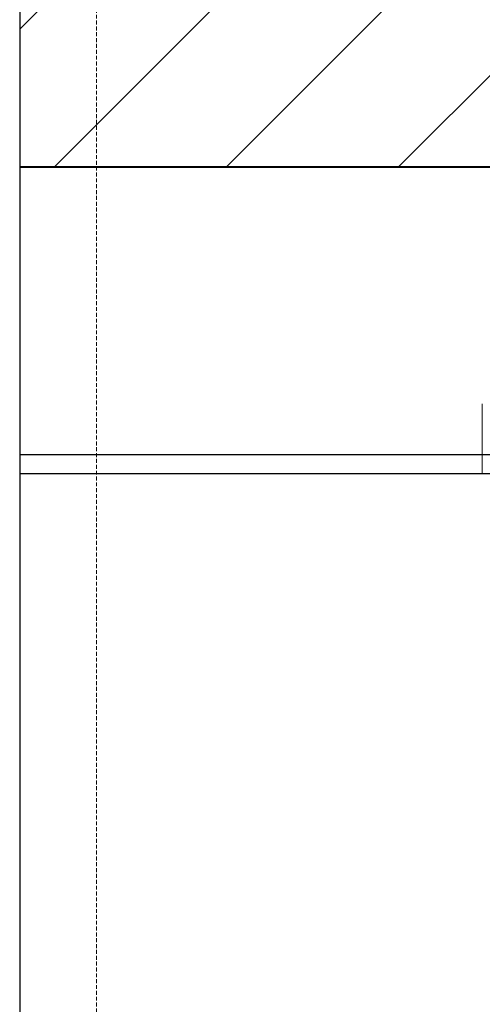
# Model space of a CAD drawing. Header units: millimetres. Extents: x -1893473 to 1546619, y -568027 to 942944.
# Tile 165 of 256: x 166967 to 167268, y -496225 to -495583. Entities that reach past the tile are written whole.
import ezdxf
from ezdxf.enums import TextEntityAlignment as Align

# ---------------------------------------------------------------- set-up
doc = ezdxf.new("R2010")
doc.units = ezdxf.units.MM
doc.header["$LTSCALE"] = 0.2
doc.linetypes.add('HIDDEN', pattern=[9.525, 6.35, -3.175])
doc.layers.get('0').update_dxf_attribs({"lineweight": 0})
for name, color, linetype, lineweight in [('!! 0_ Istn-sciany', 7, 'Continuous', 30), ('!! 0_Istn-cienka', 4, 'Continuous', 9), ('!! 0_Opis_pom', 9, 'Continuous', 13), ('!! 1_hatch projektowane ściany', 4, 'Continuous', 5), ('!! 1_OPIS POM NOWE', 140, 'Continuous', 5), ('!! 1_PROJ Sciany', 2, 'Continuous', 40), ('P-Opis nadproża', 150, 'Continuous', 9)]:
    doc.layers.add(name, color=color, linetype=linetype, lineweight=lineweight)
doc.layers.add('!! 1_zabudowa GK', color=33, linetype='Continuous')
doc.layers.add('!!_@ wypos sanit nd', color=7, linetype='Continuous', lineweight=0, plot=False)
doc.layers.add('Powierzchnia', color=140, linetype='Continuous', lineweight=5, plot=False)
doc.styles.add('ARIAL', font='tahoma.ttf')

# ---------------------------------------------------------------- blocks, each defined once
blk = doc.blocks.new('A$C4ebe9e89')
blk.add_lwpolyline([(0.20099, 0.05547), (0.20099, 0.01048)])
blk = doc.blocks.new('A$C2EB40A8D')
at = {"layer": '!! 1_hatch projektowane ściany'}
h = blk.add_hatch(dxfattribs=at)
h.set_pattern_fill('ANSI31', color=256, scale=25)
h.set_pattern_definition([(45, (-604946.8, 1976053.4), (-56.1266008, 56.1266008), [])])
h.paths.add_polyline_path([(3298.87011, -1277.48603), (6407.5648, -1277.48603), (6407.5648, -1157.48603), (3298.87011, -1157.48603)])
at = {"layer": '!! 0_ Istn-sciany'}
blk.add_lwpolyline([(3298.87011, -232.48603), (3298.87011, -4892.48603)], dxfattribs=at)
at = {"layer": '!! 0_Istn-cienka', "linetype": 'HIDDEN', "ltscale": 2}
blk.add_lwpolyline([(3348.87011, 2357.51397), (3348.87011, -3342.48603)], dxfattribs=at)
at = {"layer": '!! 1_hatch projektowane ściany'}
blk.add_lwpolyline([(3298.87011, -1277.48603), (6407.5648, -1277.48603), (6407.5648, -1157.48603), (3298.87011, -1157.48603)], close=True, dxfattribs=at)
at = {"layer": '!! 1_PROJ Sciany'}
blk.add_lwpolyline([(6407.5648, -1277.48603), (3298.87011, -1277.48603)], dxfattribs=at)
at = {"layer": '!! 1_zabudowa GK'}
for points in [[(6407.5648, -1464.98603), (3298.87011, -1464.98603)], [(6407.5648, -1477.48603), (3298.87011, -1477.48603)]]:
    blk.add_lwpolyline(points, dxfattribs=at)
at = {"layer": 'Powierzchnia'}
blk.add_lwpolyline([(9048.87011, -2387.48603), (6407.5648, -2387.48603), (6407.5648, -1277.48603), (3298.87011, -1277.48603), (3298.87011, -4092.48603), (9048.87011, -4092.48603)], close=True, dxfattribs=at)
at = {"layer": '!!_@ wypos sanit nd', "xscale": -1000, "yscale": 1000, "zscale": 1000}
blk.add_blockref('A$C4ebe9e89', (3801.52528, -1487.16603), dxfattribs=at)
at = {"layer": '!! 0_Opis_pom', "ltscale": 0.7, "style": 'ARIAL'}
for tag, p in [('B1,21', (-891.77727, 31796.97458)), ('A1,16', (-13651.31084, 31587.95236)), ('B1,19', (-5798.61305, 31587.22944)), ('B1/17', (-9701.43347, 31565.05244)), ('1,23', (10805.41388, 31565.05244)), ('1,22', (4526.58954, 31507.65132)), ('A1,1', (-16866.13618, 31459.3792)), ('B1,18', (-7791.62894, 31330.08444)), ('B1,20', (-2961.4347, 31167.05787)), ('A1,6', (-19287.17717, 30923.71998)), ('B1,1', (14135.63445, 30913.92963)), ('B1,3', (17346.74696, 30023.81022)), ('B1,4', (29817.71501, 29157.67457)), ('A1,5', (-23454.5385, 28820.77901)), ('A1,2', (-17502.57721, 28602.57524)), ('B1,2D', (2616.16402, 28559.52261)), ('A1,15', (-13651.31084, 28261.46046)), ('B1,4', (29883.58177, 28158.35876)), ('B1,2B', (18801.54781, 27650.12382)), ('B1,2A', (13086.7373, 27376.04393)), ('A1,3', (-16846.27912, 25980.40356)), ('B1,8', (9089.53994, 25356.27639)), ('B1,6', (31915.87888, 23754.79829)), ('A1,4', (-24010.17576, 23559.17399)), ('B1,14', (-11621.32288, 23261.44183)), ('B1,13', (-3080.55208, 22924.09997)), ('B1,5', (29245.49088, 22896.69268)), ('B1,10', (3982.60923, 22874.21277)), ('B1,9', (5634.43488, 22623.92098)), ('B1,2C', (13327.26639, 22378.5328)), ('B1,7', (16398.41175, 22348.28836)), ('B1,11', (5553.20442, 20939.83877)), ('B1,12', (3693.27174, 20628.72148)), ('C1,3', (5969.08376, 16336.01084)), ('C1,2', (11955.93711, 11671.55655)), ('C1,1', (15659.17205, 11415.94196)), ('C1,4', (5140.00888, 9205.5831)), ('C1,5', (5680.4486, 6154.54995)), ('C1,10', (16327.05085, 6080.66085)), ('C1,9', (16526.57171, 3173.45283)), ('C1,6', (6367.37903, 2771.84181)), ('D0,18', (-1981.87701, -110.73158)), ('D0,7', (-13531.42299, -1159.67649)), ('C1,7', (7275.77161, -1303.00991)), ('D0,17', (2064.87671, -1345.69113)), ('D0,3', (-9324.21674, -1442.63631)), ('D0,6', (-17529.61851, -1957.37463)), ('D0,10', (-21369.4432, -2140.60378)), ('D,09', (-12990.08379, -2746.32902)), ('D0,2', (-5516.19514, -3101.87722)), ('D0,16', (2266.73061, -3284.15369)), ('D0,8', (-14357.79539, -3567.69719)), ('D0,5', (-10461.54478, -3629.26575)), ('D0,4', (-8396.53404, -4353.7937)), ('D0,15', (1974.41895, -5205.84774)), ('D0,1', (-5633.49598, -5662.48534)), ('D0,11', (-23334.09291, -6045.78706)), ('D0,12', (-22436.85763, -9302.9678)), ('D0,13', (-22436.85763, -11581.16526)), ('D0,14', (-13645.94445, -11884.57769))]:
    blk.add_attdef(tag, text='', height=119.68, dxfattribs=at).set_placement(p, align=Align.MIDDLE_CENTER)
at = {"layer": '!! 1_OPIS POM NOWE', "style": 'ARIAL'}
for tag, p in [('C1.7A', (7769.3756, 685.765)), ('C1.7C', (7655.80151, -2045.04756)), ('C1.8B', (10935.93068, -2107.41983)), ('C1.8A', (13897.39715, -2120.69016)), ('C1.7B', (8274.43201, -3270.18959)), ('E1.2', (16701.02923, -5331.07351)), ('E1.5E', (21974.23379, -5463.99012)), ('E1.5D', (24989.27391, -5785.36474)), ('E1.1', (8357.81567, -5851.01076)), ('E1.5C', (25222.53959, -6394.64172)), ('E1.5B', (27694.70831, -7009.86571)), ('E1.6', (5279.46063, -8141.28746)), ('E1.5A', (25547.9555, -8495.18994)), ('E1.5G', (23977.19473, -9792.46695)), ('E1.5F', (22414.7084, -9822.66389)), ('E1,4', (13935.69867, -10458.20073)), ('E1.5L', (28030.8296, -11267.7725)), ('E1.3', (5639.18862, -11994.01941)), ('E1.5H', (23988.49716, -12231.38049)), ('E1.5K', (27714.73934, -12977.98364)), ('E1.5I', (22290.68736, -13989.9049)), ('E1.5J', (27095.71534, -16088.17469))]:
    blk.add_attdef(tag, text='', height=119.68, dxfattribs=at).set_placement(p, align=Align.MIDDLE_CENTER)

msp = doc.modelspace()

# ---------------------------------------------------------------- block references
at = {"layer": 'P-Opis nadproża', "color": 4}
msp.add_blockref('A$C2EB40A8D', (163667.94092, -494401.63474), dxfattribs=at)

doc.saveas('drawing.dxf')
